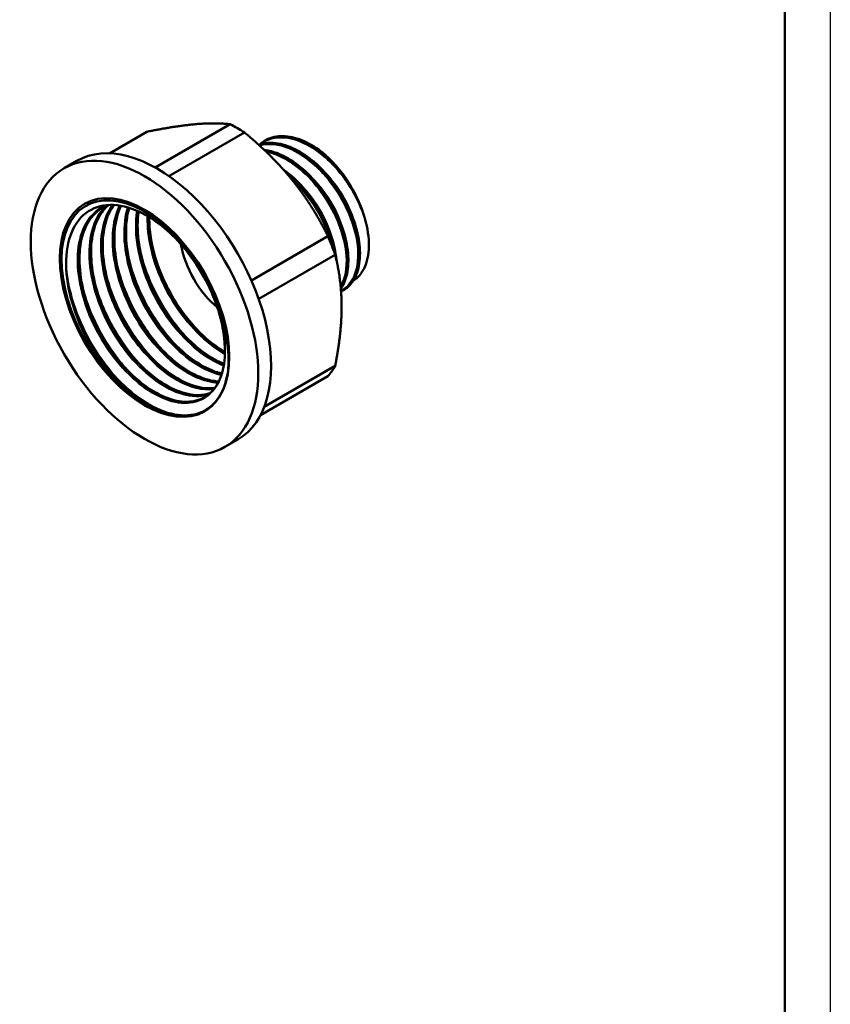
# Model space of a CAD drawing. Header units: millimetres. Extents: x -76 to 691, y -69 to 356.
# Tile 8 of 17: x 121 to 210, y 62 to 171. Entities that reach past the tile are written whole.
import ezdxf

# ---------------------------------------------------------------- set-up
doc = ezdxf.new("R2010")
doc.units = ezdxf.units.MM
for name, color, linetype, lineweight in [('Видимые тонкие (ГОСТ)', 7, 'Continuous', 35), ('Видимый контур (ГОСТ)', 7, 'Continuous', 50), ('Кромка (ГОСТ)', 7, 'Continuous', 50)]:
    doc.layers.add(name, color=color, linetype=linetype, lineweight=lineweight)

# ---------------------------------------------------------------- blocks, each defined once
blk = doc.blocks.new('Рамки ГОСТ_ граница 297x210')
at = {"layer": 'Кромка (ГОСТ)', "lineweight": 25}
blk.add_line((210, 297), (210, 0), dxfattribs=at)
at = {"layer": 'Кромка (ГОСТ)'}
blk.add_line((205, 5), (205, 292), dxfattribs=at)

msp = doc.modelspace()

# ---------------------------------------------------------------- linework, layer by layer
at = {"layer": 'Видимые тонкие (ГОСТ)'}
for points, knots in [([(158.8494, 148.2958), (158.3287, 150.3893), (157.1647, 152.626), (155.6595, 154.3901), (154.1548, 156.1536), (152.3256, 157.4246), (150.6542, 157.8497), (149.319, 158.1893), (148.0961, 157.9858), (147.1855, 157.2939)], [8.13789849, 8.13789849, 8.13789849, 8.13789849, 8.90697885, 8.90697885, 8.90697885, 9.67580222, 9.67580222, 9.67580222, 10.28999971, 10.28999971, 10.28999971, 10.28999971]), ([(156.014, 141.1374), (156.3032, 141.284), (156.5653, 141.4793), (156.794, 141.7224), (157.7123, 142.6987), (158.0804, 144.4338), (157.7845, 146.45), (157.4888, 148.4656), (156.5322, 150.7393), (155.1594, 152.6479), (153.787, 154.556), (152.0133, 156.0775), (150.3038, 156.7931), (149.1305, 157.2842), (147.9962, 157.3917), (147.0383, 157.1218)], [13.32518758, 13.32518758, 13.32518758, 13.32518758, 13.51626867, 13.51626867, 13.51626867, 14.28367252, 14.28367252, 14.28367252, 15.05086002, 15.05086002, 15.05086002, 15.81783691, 15.81783691, 15.81783691, 16.34419672, 16.34419672, 16.34419672, 16.34419672]), ([(155.9705, 141.6184), (156.4557, 142.4749), (156.6763, 143.6416), (156.5807, 144.977), (156.4405, 146.936), (155.6211, 149.2349), (154.3328, 151.2346), (153.0457, 153.2325), (151.3049, 154.9082), (149.573, 155.7942), (148.9632, 156.1062), (148.3568, 156.319), (147.7737, 156.4311)], [19.94517921, 19.94517921, 19.94517921, 19.94517921, 20.47241485, 20.47241485, 20.47241485, 21.24581324, 21.24581324, 21.24581324, 22.01853151, 22.01853151, 22.01853151, 22.29062778, 22.29062778, 22.29062778, 22.29062778]), ([(157.6453, 148.1687), (157.4302, 149.0461), (157.0929, 149.9544), (156.645, 150.8337), (155.9685, 152.1615), (155.0454, 153.4109), (154.0172, 154.4048)], [8.127877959, 8.127877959, 8.127877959, 8.127877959, 8.498263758, 8.498263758, 8.498263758, 9.057638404, 9.057638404, 9.057638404, 9.057638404]), ([(154.9708, 146.1539), (154.682, 147.2805), (154.2198, 148.4467), (153.6082, 149.5558), (152.7734, 151.0696), (151.6671, 152.4645), (150.4594, 153.5398)], [26.997401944, 26.997401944, 26.997401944, 26.997401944, 27.410565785, 27.410565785, 27.410565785, 27.974446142, 27.974446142, 27.974446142, 27.974446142]), ([(156.3618, 147.425), (156.1067, 148.4612), (155.681, 149.5407), (155.109, 150.5637), (154.4636, 151.7177), (153.6368, 152.7905), (152.7291, 153.6659)], [14.410793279, 14.410793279, 14.410793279, 14.410793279, 14.848110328, 14.848110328, 14.848110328, 15.341483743, 15.341483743, 15.341483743, 15.341483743]), ([(155.0793, 146.6827), (154.7497, 148.0117), (154.1362, 149.4128), (153.3084, 150.6729), (152.7625, 151.5041), (152.1265, 152.2688), (151.4451, 152.9233)], [20.693978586, 20.693978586, 20.693978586, 20.693978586, 21.254792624, 21.254792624, 21.254792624, 21.624669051, 21.624669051, 21.624669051, 21.624669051]), ([(130.0061, 150.5487), (129.9959, 150.5443), (129.9858, 150.5399), (129.9756, 150.5354), (128.4037, 149.8371), (127.3408, 148.193), (127.0307, 145.9912), (126.7213, 143.794), (127.1636, 141.0604), (128.2401, 138.4379), (129.3234, 135.7987), (131.0394, 133.295), (132.9606, 131.5262), (134.8719, 129.7665), (136.969, 128.7491), (138.7371, 128.7113), (140.5105, 128.6734), (141.9369, 129.6212), (142.6604, 131.3193), (143.1041, 132.3608), (143.2883, 133.6742), (143.1925, 135.1331)], [44.69986015, 44.69986015, 44.69986015, 44.69986015, 44.70449969, 44.70449969, 44.70449969, 45.42411252, 45.42411252, 45.42411252, 46.14222769, 46.14222769, 46.14222769, 46.86491326, 46.86491326, 46.86491326, 47.58391197, 47.58391197, 47.58391197, 48.30503224, 48.30503224, 48.30503224, 48.7473044, 48.7473044, 48.7473044, 48.7473044]), ([(130.0783, 150.4853), (129.5078, 149.9567), (129.0508, 149.2629), (128.7368, 148.4282), (128.0315, 146.5532), (128.0533, 143.9837), (128.785, 141.3335), (129.5157, 138.6868), (130.9475, 135.9828), (132.7235, 133.8663), (134.4973, 131.7524), (136.5984, 130.2428), (138.5098, 129.6936), (139.5228, 129.4025), (140.4778, 129.3825), (141.3118, 129.6177)], [38.62042703, 38.62042703, 38.62042703, 38.62042703, 38.941768, 38.941768, 38.941768, 39.66356636, 39.66356636, 39.66356636, 40.38439459, 40.38439459, 40.38439459, 41.10433047, 41.10433047, 41.10433047, 41.48590233, 41.48590233, 41.48590233, 41.48590233]), ([(130.7812, 150.587), (129.7373, 149.177), (129.3078, 147.0035), (129.584, 144.5488), (129.8688, 142.0171), (130.9013, 139.2081), (132.4219, 136.7894), (133.9416, 134.3719), (135.9352, 132.365), (137.9128, 131.2432), (139.3378, 130.4349), (140.7453, 130.0911), (141.9566, 130.2296)], [32.45461361, 32.45461361, 32.45461361, 32.45461361, 33.15202556, 33.15202556, 33.15202556, 33.87131474, 33.87131474, 33.87131474, 34.59021661, 34.59021661, 34.59021661, 35.10822675, 35.10822675, 35.10822675, 35.10822675]), ([(131.5745, 150.5109), (131.1418, 149.646), (130.8764, 148.6009), (130.8048, 147.4309), (130.6622, 145.102), (131.2883, 142.2992), (132.5191, 139.696), (133.749, 137.0948), (135.5711, 134.7159), (137.532, 133.129), (139.1862, 131.7903), (140.9264, 131.025), (142.4424, 130.9429)], [26.2942932, 26.2942932, 26.2942932, 26.2942932, 26.65781954, 26.65781954, 26.65781954, 27.38146412, 27.38146412, 27.38146412, 28.10454588, 28.10454588, 28.10454588, 28.71454627, 28.71454627, 28.71454627, 28.71454627]), ([(132.4728, 150.3161), (132.4411, 150.2172), (132.4113, 150.1167), (132.3833, 150.0144), (131.8343, 148.0069), (132.022, 145.3679), (132.8897, 142.723), (133.7572, 140.0789), (135.2964, 137.4516), (137.1269, 135.4637), (138.9216, 133.5147), (140.9807, 132.1966), (142.8178, 131.8038)], [20.13446809, 20.13446809, 20.13446809, 20.13446809, 20.1710631, 20.1710631, 20.1710631, 20.88966232, 20.88966232, 20.88966232, 21.6080827, 21.6080827, 21.6080827, 22.31245897, 22.31245897, 22.31245897, 22.31245897]), ([(133.4961, 149.9469), (133.2769, 148.6404), (133.3162, 147.1374), (133.6232, 145.5642), (134.1318, 142.9584), (135.3702, 140.1826), (137.0286, 137.8978), (138.6864, 135.6137), (140.7491, 133.8401), (142.7087, 132.9966), (142.8331, 132.9431), (142.9569, 132.8933), (143.0802, 132.8474)], [13.98043826, 13.98043826, 13.98043826, 13.98043826, 14.41526421, 14.41526421, 14.41526421, 15.13546449, 15.13546449, 15.13546449, 15.85544796, 15.85544796, 15.85544796, 15.90114044, 15.90114044, 15.90114044, 15.90114044]), ([(134.6446, 149.3672), (134.6343, 149.0894), (134.6344, 148.8053), (134.6452, 148.5157), (134.7363, 146.0593), (135.5912, 143.2331), (136.9911, 140.7143), (138.3906, 138.1964), (140.3218, 136.0076), (142.306, 134.6703), (142.6054, 134.4685), (142.9057, 134.2864), (143.205, 134.1242)], [7.83776331, 7.83776331, 7.83776331, 7.83776331, 7.92290582, 7.92290582, 7.92290582, 8.64527586, 8.64527586, 8.64527586, 9.36738521, 9.36738521, 9.36738521, 9.47637048, 9.47637048, 9.47637048, 9.47637048]), ([(125.6904, 144.5186), (125.7103, 143.3295), (125.8881, 142.057), (126.2229, 140.761), (126.9562, 137.9232), (128.4367, 134.9951), (130.3094, 132.6505), (132.1721, 130.3183), (134.4074, 128.5818), (136.4898, 127.8343), (138.5815, 127.0834), (140.5016, 127.3365), (141.7935, 128.5282), (142.8977, 129.5468), (143.5411, 131.2386), (143.6055, 133.3071)], [45.59560351, 45.59560351, 45.59560351, 45.59560351, 45.91842222, 45.91842222, 45.91842222, 46.62524273, 46.62524273, 46.62524273, 47.3283403, 47.3283403, 47.3283403, 48.03456313, 48.03456313, 48.03456313, 48.63815939, 48.63815939, 48.63815939, 48.63815939]), ([(134.0662, 144.7216), (134.4677, 143.3193), (135.0379, 141.9032), (135.7518, 140.5566), (136.7106, 138.7482), (137.9231, 137.0746), (139.2495, 135.6972)], [8.259713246, 8.259713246, 8.259713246, 8.259713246, 8.60794942, 8.60794942, 8.60794942, 9.075613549, 9.075613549, 9.075613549, 9.075613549]), ([(132.7816, 143.9805), (133.2517, 142.3431), (133.9524, 140.6868), (134.838, 139.1443), (135.7294, 137.5916), (136.804, 136.1612), (137.9655, 134.9567)], [14.542898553, 14.542898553, 14.542898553, 14.542898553, 14.94950573, 14.94950573, 14.94950573, 15.358798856, 15.358798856, 15.358798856, 15.358798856]), ([(130.2115, 142.4981), (130.8049, 140.4387), (131.767, 138.3494), (132.9886, 136.4926), (133.7157, 135.3875), (134.5321, 134.3686), (135.3967, 133.4744)], [27.109269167, 27.109269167, 27.109269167, 27.109269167, 27.620742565, 27.620742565, 27.620742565, 27.925169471, 27.925169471, 27.925169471, 27.925169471]), ([(131.4968, 143.2393), (132.0158, 141.4346), (132.8159, 139.6069), (133.8308, 137.9335), (134.6635, 136.5605), (135.6373, 135.2971), (136.6812, 134.2156)], [20.82608386, 20.82608386, 20.82608386, 20.82608386, 21.274252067, 21.274252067, 21.274252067, 21.641984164, 21.641984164, 21.641984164, 21.641984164]), ([(128.9259, 141.7567), (129.5848, 139.4704), (130.703, 137.1477), (132.1175, 135.1454), (132.7352, 134.271), (133.4076, 133.4601), (134.1121, 132.7324)], [33.392454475, 33.392454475, 33.392454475, 33.392454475, 33.960351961, 33.960351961, 33.960351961, 34.208354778, 34.208354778, 34.208354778, 34.208354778]), ([(127.6408, 141.0152), (128.3549, 138.535), (129.6149, 136.0132), (131.1991, 133.9014), (131.713, 133.2165), (132.2598, 132.5761), (132.8275, 131.9901)], [39.675639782, 39.675639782, 39.675639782, 39.675639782, 40.291707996, 40.291707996, 40.291707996, 40.491540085, 40.491540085, 40.491540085, 40.491540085]), ([(127.4953, 136.8155), (128.4383, 134.8637), (129.6713, 133.0189), (131.0581, 131.5034), (131.3506, 131.1838), (131.6497, 130.8792), (131.9534, 130.5907)], [46.239929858, 46.239929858, 46.239929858, 46.239929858, 46.732982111, 46.732982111, 46.732982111, 46.836981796, 46.836981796, 46.836981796, 46.836981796])]:
    msp.add_open_spline(points, degree=3, knots=knots, dxfattribs=at)
at = {"layer": 'Видимый контур (ГОСТ)'}
for p, q in [((134.591, 158.6644), (130.4563, 156.2772)), ((143.7919, 159.4862), (135.5145, 154.7073)), ((145.3744, 158.5725), (137.0336, 153.757)), ((147.6091, 157.6821), (147.6211, 157.689)), ((125.4624, 154.6356), (126.8766, 155.4521)), ((154.5753, 147.1265), (146.1258, 142.2482)), ((155.3665, 145.0872), (146.9301, 140.2164)), ((156.282, 141.1773), (156.294, 141.1842)), ((155.3665, 132.8193), (147.5409, 128.3012)), ((154.5753, 131.6936), (147.131, 127.3957)), ((143.2124, 123.8917), (144.6266, 124.7082))]:
    msp.add_line(p, q, dxfattribs=at)
for centre, major_axis, start_param, end_param in [((144.5831, 145.179), (-8.5, 14.7224), 5.43191639, 5.5636579), ((135.7516, 140.0802), (-8.875, 15.372), 3.14159265, 6.28318531), ((152.5512, 149.7794), (-4.6575, 8.067), 4.89067313, 4.94942029), ((134.3374, 139.2637), (-6.4796, 11.223), 4.17465472, 8.8032998), ((144.5831, 145.179), (-8.5, 14.7224), 4.38471884, 4.51646034), ((143.5298, 144.5709), (-3.75, 6.4952), 1.00033394, 2.13743332), ((134.7801, 139.5193), (-5.9374, 10.2839), 4.29353241, 4.35227963), ((144.5831, 145.179), (8.5, -14.7224), 0.19592864, 0.32767014)]:
    msp.add_ellipse(centre, major_axis=major_axis, ratio=0.57735027, start_param=start_param, end_param=end_param, dxfattribs=at)
for major_axis in [(-8.875, 15.372), (-6.61, 11.4489), (-6.61, 11.4489)]:
    msp.add_ellipse((134.3374, 139.2637), major_axis=major_axis, ratio=0.57735027, dxfattribs=at)
for points, weights in [([(139.9059, 159.4878), (137.7305, 159.2935), (134.591, 158.6644)], [1, 1.04844020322, 1.03957889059]), ([(143.7919, 159.4862), (142.0813, 159.6821), (139.9059, 159.4878)], [1.03957889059, 1.04844020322, 1]), ([(150.6893, 153.262), (148.5139, 155.9682), (145.3744, 158.5725)], [1, 1.04844020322, 1.03957889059]), ([(154.5753, 147.1265), (152.8647, 150.5558), (150.6893, 153.262)], [1.03957889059, 1.04844020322, 1]), ([(156.0809, 139.3657), (156.0809, 142.2663), (155.3665, 145.0872)], [1, 1.04844020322, 1.03957889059]), ([(155.3665, 132.8193), (156.0809, 136.4652), (156.0809, 139.3657)], [1.03957889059, 1.04844020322, 1])]:
    msp.add_rational_spline(points, weights, degree=2, dxfattribs=at)
for points, knots in [([(156.293, 141.1864), (156.4771, 141.2912), (156.6492, 141.4168), (156.8077, 141.563), (157.7885, 142.4679), (158.2325, 144.152), (158.0059, 146.1533), (157.7793, 148.154), (156.8845, 150.4491), (155.5485, 152.4125), (154.2128, 154.3754), (152.4503, 155.9845), (150.7214, 156.7986), (149.3551, 157.442), (148.0213, 157.583), (146.9361, 157.2164)], [7.06858347, 7.06858347, 7.06858347, 7.06858347, 7.19225642, 7.19225642, 7.19225642, 7.95793882, 7.95793882, 7.95793882, 8.72340149, 8.72340149, 8.72340149, 9.48865012, 9.48865012, 9.48865012, 10.09344625, 10.09344625, 10.09344625, 10.09344625]), ([(146.9398, 157.2114), (147.8366, 157.5117), (148.8995, 157.4724), (150.0138, 157.0786), (151.7221, 156.4749), (153.5328, 155.0452), (154.973, 153.1822), (156.4539, 151.2665), (157.5251, 148.9148), (157.8986, 146.8015), (158.2644, 144.7317), (157.9584, 142.9149), (157.0782, 141.8544), (156.8138, 141.5357), (156.4985, 141.2864), (156.1433, 141.1089)], [-16.37397833, -16.37397833, -16.37397833, -16.37397833, -15.87497117, -15.87497117, -15.87497117, -15.11002842, -15.11002842, -15.11002842, -14.32348286, -14.32348286, -14.32348286, -13.55313185, -13.55313185, -13.55313185, -13.32165644, -13.32165644, -13.32165644, -13.32165644]), ([(147.454, 157.5809), (148.3299, 158.1456), (149.4519, 158.3021), (150.6706, 158.0071), (152.3449, 157.602), (154.1838, 156.3498), (155.7069, 154.5954), (155.9136, 154.3573), (156.1146, 154.1105), (156.3089, 153.8564)], [-10.2430521, -10.2430521, -10.2430521, -10.2430521, -9.68629851, -9.68629851, -9.68629851, -8.92146961, -8.92146961, -8.92146961, -8.81766394, -8.81766394, -8.81766394, -8.81766394]), ([(155.9848, 154.2875), (154.4952, 156.101), (152.6614, 157.4415), (150.965, 157.9385), (149.7119, 158.3057), (148.5439, 158.2093), (147.6232, 157.6846)], [2.5932258, 2.5932258, 2.5932258, 2.5932258, 3.36034743, 3.36034743, 3.36034743, 3.92699082, 3.92699082, 3.92699082, 3.92699082]), ([(147.7834, 157.7769), (148.3261, 158.052), (148.9532, 158.1873), (150.2703, 158.1635), (150.976, 158.0074), (152.4066, 157.4293), (153.1496, 156.994), (153.9601, 156.3719), (154.0602, 156.2925), (154.1597, 156.2109)], [0, 0, 0, 0, 0.29322608, 0.29322608, 0.583853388, 0.583853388, 0.880910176, 0.880910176, 0.92296724, 0.92296724, 0.92296724, 0.92296724]), ([(146.9344, 157.2201), (147.3672, 157.3705), (147.8393, 157.4428), (148.9861, 157.422), (149.6919, 157.266), (151.1224, 156.6879), (151.8654, 156.2526), (152.6333, 155.6632), (152.6911, 155.618), (152.9216, 155.4341), (153.0931, 155.2893), (153.7733, 154.683), (154.2686, 154.1671), (155.3558, 152.8547), (155.9303, 152.0069), (156.8835, 150.2696), (157.2761, 149.359), (157.8411, 147.5818), (158.0204, 146.6931), (158.1473, 145.0464), (158.0959, 144.2682), (157.7684, 142.9179), (157.4872, 142.3286), (156.9074, 141.6349), (156.6783, 141.43), (156.4259, 141.2653)], [0.07551074, 0.07551074, 0.07551074, 0.07551074, 0.29322608, 0.29322608, 0.58385339, 0.58385339, 0.88091018, 0.88091018, 0.90514917, 0.90514917, 0.97791522, 0.97791522, 1.19757354, 1.19757354, 1.49733185, 1.49733185, 1.79419426, 1.79419426, 2.09128888, 2.09128888, 2.38915337, 2.38915337, 2.68760199, 2.68760199, 2.84491761, 2.84491761, 2.84491761, 2.84491761]), ([(147.5414, 156.6574), (148.0512, 156.5955), (148.5827, 156.4539), (149.8382, 155.9465), (150.5812, 155.5111), (152.0041, 154.4192), (152.7015, 153.7479), (153.9622, 152.2614), (154.5415, 151.4279), (155.5141, 149.7067), (155.9198, 148.7977), (156.5126, 147.0177), (156.707, 146.1247), (156.864, 144.464), (156.8281, 143.6759), (156.5445, 142.365), (156.3129, 141.8099), (155.9977, 141.3605)], [0.36512755, 0.36512755, 0.36512755, 0.36512755, 0.58385339, 0.58385339, 0.88091018, 0.88091018, 1.17916059, 1.17916059, 1.47664132, 1.47664132, 1.77359947, 1.77359947, 2.07066063, 2.07066063, 2.36845997, 2.36845997, 2.63917906, 2.63917906, 2.63917906, 2.63917906]), ([(155.9921, 141.3783), (156.5136, 142.1508), (156.7951, 143.2228), (156.7811, 144.4765), (156.7599, 146.385), (156.0536, 148.6924), (154.8412, 150.7591), (153.6298, 152.8239), (151.9265, 154.6244), (150.1822, 155.6605), (149.2952, 156.1873), (148.4027, 156.5134), (147.5661, 156.6282)], [13.61149344, 13.61149344, 13.61149344, 13.61149344, 14.11866911, 14.11866911, 14.11866911, 14.89072663, 14.89072663, 14.89072663, 15.6620873, 15.6620873, 15.6620873, 16.05429474, 16.05429474, 16.05429474, 16.05429474]), ([(147.5768, 156.6189), (148.2292, 156.528), (148.9153, 156.3085), (149.6069, 155.962), (151.3363, 155.0955), (153.0812, 153.4454), (154.387, 151.463), (155.7157, 149.4458), (156.5741, 147.1077), (156.7389, 145.1059), (156.8635, 143.5938), (156.5917, 142.2869), (155.9928, 141.3859)], [-22.33394397, -22.33394397, -22.33394397, -22.33394397, -22.02824547, -22.02824547, -22.02824547, -21.26376634, -21.26376634, -21.26376634, -20.48588494, -20.48588494, -20.48588494, -19.89829792, -19.89829792, -19.89829792, -19.89829792]), ([(155.9848, 154.2875), (155.5063, 154.901), (155.0696, 155.3631), (154.4678, 155.9501), (154.2563, 156.1316), (154.1597, 156.2109)], [-0.0841896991, -0.0841896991, -0.0841896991, -0.0841896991, -0.0431420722, -0.0431420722, -0.0090479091, -0.0090479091, -0.0090479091, -0.0090479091]), ([(149.6546, 154.4844), (149.7728, 154.4009), (149.8904, 154.3144), (150.7199, 153.6777), (151.4174, 153.0065), (152.678, 151.5199), (153.2573, 150.6865), (154.2299, 148.9653), (154.6357, 148.0562), (155.2284, 146.2763), (155.4228, 145.3833), (155.5026, 144.5395), (155.5039, 144.5251), (155.5052, 144.5107)], [0.83209755, 0.83209755, 0.83209755, 0.83209755, 0.88091018, 0.88091018, 1.17916059, 1.17916059, 1.47664132, 1.47664132, 1.77359947, 1.77359947, 2.07066063, 2.07066063, 2.0758323, 2.0758323, 2.0758323, 2.0758323]), ([(155.3984, 144.9412), (155.2162, 146.2271), (154.7823, 147.6181), (154.1263, 148.9581), (153.0922, 151.0706), (151.517, 153.0324), (149.8113, 154.3071)], [20.55842907, 20.55842907, 20.55842907, 20.55842907, 21.04414889, 21.04414889, 21.04414889, 21.80984467, 21.80984467, 21.80984467, 21.80984467]), ([(149.8518, 154.2598), (151.3924, 153.0901), (152.828, 151.3701), (153.8422, 149.4816), (154.6225, 148.0285), (155.1474, 146.4871), (155.3678, 145.0669)], [-28.08511097, -28.08511097, -28.08511097, -28.08511097, -27.39180319, -27.39180319, -27.39180319, -26.85833866, -26.85833866, -26.85833866, -26.85833866]), ([(158.8494, 148.2958), (158.6519, 149.2158), (158.3325, 150.1688), (157.4715, 152.0674), (156.929, 153.0006), (156.3089, 153.8564)], [-0.632045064, -0.632045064, -0.632045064, -0.632045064, -0.320361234, -0.320361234, 0, 0, 0, 0]), ([(138.5427, 146.0336), (137.8162, 146.8798), (137.039, 147.6343), (135.4249, 148.9186), (134.5961, 149.4403), (132.6428, 150.3514), (131.5421, 150.61), (129.5122, 150.564), (128.6041, 150.2552), (127.1017, 149.0991), (126.5246, 148.2588), (125.7814, 146.1464), (125.6259, 144.8914), (125.7626, 142.1236), (126.0571, 140.6356), (127.0635, 137.6173), (127.7688, 136.1161), (129.5026, 133.2969), (130.5168, 132.0079), (132.7237, 129.8147), (133.8964, 128.9348), (135.3236, 128.1888), (135.5791, 128.0681), (135.8328, 127.961)], [-5.11663775, -5.11663775, -5.11663775, -5.11663775, -4.77207912, -4.77207912, -4.42538611, -4.42538611, -3.94936492, -3.94936492, -3.46942008, -3.46942008, -2.98555225, -2.98555225, -2.49776211, -2.49776211, -2.00605033, -2.00605033, -1.51041758, -1.51041758, -1.0108645, -1.0108645, -0.50739176, -0.50739176, -0.39696508, -0.39696508, -0.39696508, -0.39696508]), ([(129.9257, 150.4166), (128.7394, 149.808), (127.8572, 148.6498), (127.422, 147.0929), (126.866, 145.1038), (127.044, 142.4814), (127.9013, 139.8501), (128.757, 137.2238), (130.2814, 134.6114), (132.097, 132.6326), (133.9215, 130.6443), (136.0238, 129.3133), (137.883, 128.9549), (139.1154, 128.7174), (140.2337, 128.9083), (141.1215, 129.4825)], [44.73511717, 44.73511717, 44.73511717, 44.73511717, 45.29896009, 45.29896009, 45.29896009, 46.01933565, 46.01933565, 46.01933565, 46.738326, 46.738326, 46.738326, 47.46081198, 47.46081198, 47.46081198, 47.93969822, 47.93969822, 47.93969822, 47.93969822]), ([(140.9554, 129.3802), (140.5033, 129.1178), (139.9964, 128.9503), (139.4461, 128.888), (137.7652, 128.6978), (135.6945, 129.4912), (133.749, 131.0824), (131.8043, 132.673), (130.0025, 135.0469), (128.7932, 137.6346), (127.5843, 140.2214), (126.9786, 142.999), (127.135, 145.3004), (127.2913, 147.6009), (128.2083, 149.4055), (129.6754, 150.2833), (129.6923, 150.2934), (129.7092, 150.3033), (129.7263, 150.3132)], [-41.62505548, -41.62505548, -41.62505548, -41.62505548, -41.38806124, -41.38806124, -41.38806124, -40.66410515, -40.66410515, -40.66410515, -39.94041445, -39.94041445, -39.94041445, -39.21698416, -39.21698416, -39.21698416, -38.49380931, -38.49380931, -38.49380931, -38.48548749, -38.48548749, -38.48548749, -38.48548749]), ([(129.5354, 150.1957), (128.8927, 149.7764), (128.3532, 149.1629), (127.5747, 147.6537), (127.3189, 146.7471), (127.1086, 144.7654), (127.1462, 143.6692), (127.4992, 141.4156), (127.8183, 140.2304), (128.6938, 137.9145), (129.2616, 136.7549), (130.5704, 134.6057), (131.328, 133.5895), (132.9324, 131.8261), (133.7993, 131.057), (135.5271, 129.8584), (136.4095, 129.4135), (138.0732, 128.8949), (138.8745, 128.814), (140.017, 128.9716), (140.4208, 129.0963), (140.7879, 129.2824)], [0, 0, 0, 0, 0.3956525, 0.3956525, 0.78053449, 0.78053449, 1.15875988, 1.15875988, 1.53622343, 1.53622343, 1.91451012, 1.91451012, 2.29327516, 2.29327516, 2.67190592, 2.67190592, 3.04979287, 3.04979287, 3.42698659, 3.42698659, 3.65549367, 3.65549367, 3.65549367, 3.65549367]), ([(130.3448, 150.5753), (130.0173, 150.2946), (129.7253, 149.9607), (129.475, 149.5764), (128.4712, 148.0353), (128.1453, 145.6967), (128.5644, 143.1217), (128.983, 140.5503), (130.1403, 137.7659), (131.7439, 135.436), (133.3455, 133.1091), (135.3777, 131.256), (137.3374, 130.3176), (138.8718, 129.5828), (140.3509, 129.4137), (141.5521, 129.8088)], [38.59883657, 38.59883657, 38.59883657, 38.59883657, 38.77937247, 38.77937247, 38.77937247, 39.50324222, 39.50324222, 39.50324222, 40.22608613, 40.22608613, 40.22608613, 40.94798312, 40.94798312, 40.94798312, 41.51318666, 41.51318666, 41.51318666, 41.51318666]), ([(141.5549, 129.8174), (140.8177, 129.5718), (139.9777, 129.535), (139.0798, 129.7232), (137.214, 130.1145), (135.115, 131.4744), (133.3017, 133.4815), (131.489, 135.4879), (129.9782, 138.1235), (129.1461, 140.7589), (128.3141, 143.3934), (128.1682, 146.0047), (128.7552, 147.9694), (129.0808, 149.0588), (129.6302, 149.9442), (130.3514, 150.5732)], [-35.22893809, -35.22893809, -35.22893809, -35.22893809, -34.88159408, -34.88159408, -34.88159408, -34.15984856, -34.15984856, -34.15984856, -33.43832418, -33.43832418, -33.43832418, -32.71701613, -32.71701613, -32.71701613, -32.31707209, -32.31707209, -32.31707209, -32.31707209]), ([(130.3495, 150.5799), (129.9116, 150.1957), (129.537, 149.7096), (128.8589, 148.3951), (128.603, 147.4886), (128.3927, 145.5069), (128.4304, 144.4106), (128.7834, 142.157), (129.1025, 140.9718), (129.978, 138.6559), (130.5458, 137.4964), (131.8546, 135.3472), (132.6122, 134.3309), (134.2166, 132.5676), (135.0834, 131.7984), (136.8112, 130.5998), (137.6937, 130.1549), (139.3574, 129.6363), (140.1587, 129.5554), (141.1094, 129.6866), (141.3403, 129.7397), (141.5612, 129.8123)], [0.10071354, 0.10071354, 0.10071354, 0.10071354, 0.3956525, 0.3956525, 0.78053449, 0.78053449, 1.15875988, 1.15875988, 1.53622343, 1.53622343, 1.91451012, 1.91451012, 2.29327516, 2.29327516, 2.67190592, 2.67190592, 3.04979287, 3.04979287, 3.42698659, 3.42698659, 3.55383527, 3.55383527, 3.55383527, 3.55383527]), ([(142.078, 130.3857), (141.0669, 130.2582), (139.9166, 130.469), (138.7299, 131.0205), (136.7782, 131.9275), (134.7455, 133.7481), (133.1324, 136.0514), (131.5197, 138.3541), (130.3409, 141.1194), (129.8911, 143.6895), (129.4414, 146.2589), (129.7247, 148.611), (130.6847, 150.1874), (130.768, 150.3243), (130.8564, 150.4553), (130.9496, 150.5801)], [-28.83119366, -28.83119366, -28.83119366, -28.83119366, -28.39344162, -28.39344162, -28.39344162, -27.67351365, -27.67351365, -27.67351365, -26.95376382, -26.95376382, -26.95376382, -26.23418744, -26.23418744, -26.23418744, -26.17170429, -26.17170429, -26.17170429, -26.17170429]), ([(130.9455, 150.5781), (130.1345, 149.479), (129.6827, 147.9282), (129.6667, 146.1268), (129.6457, 143.7525), (130.3817, 140.9634), (131.6855, 138.4253), (132.9886, 135.8886), (134.8469, 133.6244), (136.8011, 132.1713), (138.6274, 130.8134), (140.522, 130.1746), (142.0759, 130.3733)], [32.45368001, 32.45368001, 32.45368001, 32.45368001, 33.00064668, 33.00064668, 33.00064668, 33.72157967, 33.72157967, 33.72157967, 34.44211155, 34.44211155, 34.44211155, 35.11546083, 35.11546083, 35.11546083, 35.11546083]), ([(130.9585, 150.5804), (130.8002, 150.3643), (130.6558, 150.1306), (130.143, 149.1365), (129.8872, 148.23), (129.6769, 146.2483), (129.7146, 145.152), (130.0676, 142.8984), (130.3867, 141.7133), (131.2622, 139.3973), (131.83, 138.2378), (133.1388, 136.0886), (133.8963, 135.0723), (135.5008, 133.309), (136.3676, 132.5398), (138.0954, 131.3412), (138.9778, 130.8963), (140.6151, 130.386), (141.3918, 130.3022), (142.086, 130.3862)], [0.26642763, 0.26642763, 0.26642763, 0.26642763, 0.3956525, 0.3956525, 0.78053449, 0.78053449, 1.15875988, 1.15875988, 1.53622343, 1.53622343, 1.91451012, 1.91451012, 2.29327516, 2.29327516, 2.67190592, 2.67190592, 3.04979287, 3.04979287, 3.41495869, 3.41495869, 3.41495869, 3.41495869]), ([(131.7234, 150.4878), (131.4942, 150.0301), (131.313, 149.5208), (131.1853, 148.9666), (130.7076, 146.8936), (130.9816, 144.2101), (131.9285, 141.5635), (132.8746, 138.919), (134.4835, 136.335), (136.3514, 134.4336), (138.2178, 132.5337), (140.3257, 131.3321), (142.1504, 131.1142), (142.2741, 131.0995), (142.3965, 131.0892), (142.5173, 131.0834)], [26.29704868, 26.29704868, 26.29704868, 26.29704868, 26.49099415, 26.49099415, 26.49099415, 27.21641542, 27.21641542, 27.21641542, 27.94125827, 27.94125827, 27.94125827, 28.66554298, 28.66554298, 28.66554298, 28.71465906, 28.71465906, 28.71465906, 28.71465906]), ([(142.5205, 131.0941), (141.1414, 131.1715), (139.5772, 131.8115), (138.062, 132.946), (136.0971, 134.4173), (134.2328, 136.7073), (132.935, 139.2651), (131.6382, 141.8211), (130.9191, 144.6219), (130.9646, 146.9934), (130.9901, 148.3268), (131.2574, 149.518), (131.7335, 150.4849)], [-22.43035164, -22.43035164, -22.43035164, -22.43035164, -21.8714004, -21.8714004, -21.8714004, -21.14655755, -21.14655755, -21.14655755, -20.42227284, -20.42227284, -20.42227284, -20.01503489, -20.01503489, -20.01503489, -20.01503489]), ([(131.744, 150.4876), (131.3973, 149.7697), (131.1651, 148.9119), (130.9611, 146.9897), (130.9987, 145.8934), (131.3517, 143.6398), (131.6708, 142.4547), (132.5463, 140.1387), (133.1141, 138.9792), (134.423, 136.83), (135.1805, 135.8138), (136.7849, 134.0504), (137.6518, 133.2812), (139.3796, 132.0826), (140.262, 131.6377), (141.5874, 131.2246), (142.0696, 131.1336), (142.5289, 131.1055)], [0.41855651, 0.41855651, 0.41855651, 0.41855651, 0.78053449, 0.78053449, 1.15875988, 1.15875988, 1.53622343, 1.53622343, 1.91451012, 1.91451012, 2.29327516, 2.29327516, 2.67190592, 2.67190592, 3.04979287, 3.04979287, 3.27341555, 3.27341555, 3.27341555, 3.27341555]), ([(142.8687, 131.9619), (141.1637, 132.3421), (139.2702, 133.511), (137.5808, 135.2503), (135.7298, 137.156), (134.1406, 139.7301), (133.2077, 142.3594), (132.2754, 144.9872), (132.0072, 147.6475), (132.4797, 149.707), (132.5238, 149.8996), (132.5745, 150.0867), (132.6313, 150.2682)], [-16.02385462, -16.02385462, -16.02385462, -16.02385462, -15.36623616, -15.36623616, -15.36623616, -14.64570427, -14.64570427, -14.64570427, -13.92555441, -13.92555441, -13.92555441, -13.85820771, -13.85820771, -13.85820771, -13.85820771]), ([(132.6246, 150.2696), (132.1625, 148.7711), (132.1124, 146.8982), (132.4944, 144.9098), (132.9906, 142.3268), (134.2113, 139.5711), (135.8512, 137.2987), (137.4908, 135.0269), (139.5345, 133.2576), (141.4794, 132.4094), (141.9501, 132.2041), (142.4139, 132.0532), (142.8646, 131.9563)], [20.14019332, 20.14019332, 20.14019332, 20.14019332, 20.6943742, 20.6943742, 20.6943742, 21.41430218, 21.41430218, 21.41430218, 22.134052, 22.134052, 22.134052, 22.30822654, 22.30822654, 22.30822654, 22.30822654]), ([(132.6552, 150.2613), (132.5107, 149.7808), (132.4076, 149.261), (132.2453, 147.7311), (132.2829, 146.6348), (132.6359, 144.3813), (132.955, 143.1961), (133.8305, 140.8801), (134.3983, 139.7206), (135.7071, 137.5714), (136.4647, 136.5552), (138.0691, 134.7918), (138.936, 134.0226), (140.6638, 132.824), (141.5462, 132.3791), (142.5459, 132.0675), (142.7119, 132.0226), (142.8761, 131.9849)], [0.5696241, 0.5696241, 0.5696241, 0.5696241, 0.78053449, 0.78053449, 1.15875988, 1.15875988, 1.53622343, 1.53622343, 1.91451012, 1.91451012, 2.29327516, 2.29327516, 2.67190592, 2.67190592, 3.04979287, 3.04979287, 3.12564445, 3.12564445, 3.12564445, 3.12564445]), ([(143.1087, 133.0209), (143.0434, 133.046), (142.978, 133.0722), (142.9124, 133.0995), (140.9642, 133.9094), (138.9038, 135.6538), (137.2422, 137.9169), (135.5827, 140.1771), (134.3361, 142.935), (133.8156, 145.5307), (133.5036, 147.0866), (133.4542, 148.5761), (133.659, 149.8753)], [-9.6089141, -9.6089141, -9.6089141, -9.6089141, -9.5845736, -9.5845736, -9.5845736, -8.8617297, -8.8617297, -8.8617297, -8.1398327, -8.1398327, -8.1398327, -7.70713141, -7.70713141, -7.70713141, -7.70713141]), ([(133.6475, 149.88), (133.5415, 149.2304), (133.5, 148.5325), (133.5272, 147.7995), (133.6174, 145.3635), (134.4642, 142.5615), (135.8512, 140.0635), (137.2377, 137.5663), (139.1513, 135.3946), (141.1182, 134.066), (141.7831, 133.6169), (142.452, 133.2654), (143.1058, 133.0158)], [13.98903771, 13.98903771, 13.98903771, 13.98903771, 14.20622174, 14.20622174, 14.20622174, 14.92796727, 14.92796727, 14.92796727, 15.64949164, 15.64949164, 15.64949164, 15.89338364, 15.89338364, 15.89338364, 15.89338364]), ([(133.6863, 149.8642), (133.6659, 149.7296), (133.6483, 149.5931), (133.5294, 148.4725), (133.5671, 147.3763), (133.9201, 145.1227), (134.2392, 143.9375), (135.1147, 141.6216), (135.6825, 140.462), (136.9913, 138.3128), (137.7489, 137.2966), (139.3533, 135.5332), (140.2202, 134.7641), (141.7605, 133.6955), (142.4479, 133.3211), (143.1141, 133.0561)], [0.72726757, 0.72726757, 0.72726757, 0.72726757, 0.78053449, 0.78053449, 1.15875988, 1.15875988, 1.53622343, 1.53622343, 1.91451012, 1.91451012, 2.29327516, 2.29327516, 2.67190592, 2.67190592, 2.9677072, 2.9677072, 2.9677072, 2.9677072]), ([(134.8089, 149.2707), (134.7677, 147.3952), (135.1878, 145.2518), (136.0153, 143.1667), (137.0586, 140.538), (138.7397, 138.0252), (140.6385, 136.2315), (141.4713, 135.4448), (142.3427, 134.7995), (143.2086, 134.3166)], [7.84969004, 7.84969004, 7.84969004, 7.84969004, 8.42371068, 8.42371068, 8.42371068, 9.14740137, 9.14740137, 9.14740137, 9.46480771, 9.46480771, 9.46480771, 9.46480771]), ([(143.2087, 134.3253), (142.9042, 134.495), (142.5989, 134.6855), (142.2947, 134.8962), (140.3367, 136.253), (138.4424, 138.4395), (137.078, 140.9379), (135.7069, 143.4484), (134.8836, 146.2522), (134.8192, 148.6775), (134.814, 148.8758), (134.8138, 149.0715), (134.8186, 149.2642)], [-3.18017124, -3.18017124, -3.18017124, -3.18017124, -3.06848017, -3.06848017, -3.06848017, -2.34948982, -2.34948982, -2.34948982, -1.62700384, -1.62700384, -1.62700384, -1.56793158, -1.56793158, -1.56793158, -1.56793158]), ([(134.8615, 149.2382), (134.851, 148.5213), (134.9068, 147.763), (135.2043, 145.8641), (135.5234, 144.6789), (136.3989, 142.363), (136.9667, 141.2035), (138.2755, 139.0543), (139.0331, 138.038), (140.6375, 136.2747), (141.5043, 135.5055), (142.648, 134.7121), (142.9289, 134.5347), (143.2094, 134.3744)], [0.89947824, 0.89947824, 0.89947824, 0.89947824, 1.15875988, 1.15875988, 1.53622343, 1.53622343, 1.91451012, 1.91451012, 2.29327516, 2.29327516, 2.67190592, 2.67190592, 2.79401276, 2.79401276, 2.79401276, 2.79401276]), ([(157.3689, 142.2323), (157.724, 142.4499), (158.0321, 142.7461), (158.689, 143.7001), (158.9465, 144.4568), (159.143, 146.2326), (159.0766, 147.2372), (158.8494, 148.2958)], [-0.935526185, -0.935526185, -0.935526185, -0.935526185, -0.712711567, -0.712711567, -0.358314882, -0.358314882, 0, 0, 0, 0]), ([(142.4289, 139.1035), (142.0302, 140.3507), (141.4858, 141.5916), (140.1581, 143.9482), (139.3924, 145.0438), (138.5427, 146.0336)], [-0.812885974, -0.812885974, -0.812885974, -0.812885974, -0.402346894, -0.402346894, 0, 0, 0, 0]), ([(143.1925, 135.1331), (143.1924, 135.1323), (143.1922, 135.1315), (143.1919, 135.1304), (143.1918, 135.1301), (143.1914, 135.1299), (143.1913, 135.1299), (143.1911, 135.1301), (143.191, 135.1303), (143.1907, 135.1308), (143.1906, 135.1312), (143.1902, 135.1323), (143.19, 135.133), (143.1896, 135.1353), (143.1892, 135.1372), (143.188, 135.1451), (143.187, 135.1538), (143.1827, 135.1956), (143.1787, 135.247), (143.1625, 135.4533), (143.1456, 135.6706), (143.0485, 136.5371), (142.9177, 137.3985), (142.6191, 138.4683)], [-0.635369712, -0.635369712, -0.635369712, -0.635369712, -0.629022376, -0.629022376, -0.624383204, -0.624383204, -0.621877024, -0.621877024, -0.619912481, -0.619912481, -0.617769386, -0.617769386, -0.614542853, -0.614542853, -0.60794509, -0.60794509, -0.585459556, -0.585459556, -0.514682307, -0.514682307, -0.353097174, -0.353097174, 0, 0, 0, 0]), ([(143.2213, 136.7284), (143.2436, 136.4792), (143.2548, 136.2392), (143.2548, 135.6963), (143.2341, 135.4029), (143.1925, 135.1331)], [-0.268814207, -0.268814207, -0.268814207, -0.268814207, -0.1551459, -0.1551459, 0, 0, 0, 0]), ([(143.2213, 136.7284), (143.2523, 136.5911), (143.2814, 136.4542), (143.5179, 135.2703), (143.6174, 134.2579), (143.6055, 133.3071)], [2.235410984, 2.235410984, 2.235410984, 2.235410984, 2.281178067, 2.281178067, 2.632445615, 2.632445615, 2.632445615, 2.632445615]), ([(141.1245, 129.4767), (141.725, 129.8685), (142.2219, 130.4558), (142.915, 131.9172), (143.1274, 132.8004), (143.2206, 134.2647), (143.2154, 134.7792), (143.1737, 135.3108)], [0, 0, 0, 0, 0.398074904, 0.398074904, 0.784158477, 0.784158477, 0.976553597, 0.976553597, 0.976553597, 0.976553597]), ([(143.6055, 133.3071), (143.5992, 132.7956), (143.5461, 132.013), (143.0752, 130.2438), (142.6814, 129.4567), (142.1585, 128.8363)], [0, 0, 0, 0, 0.189289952, 0.189289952, 0.395155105, 0.395155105, 0.395155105, 0.395155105]), ([(142.1585, 128.8363), (141.6358, 128.216), (140.9883, 127.7674), (139.6233, 127.3016), (139.0272, 127.2527), (138.5259, 127.2795)], [0, 0, 0, 0, 0.404948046, 0.404948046, 0.741282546, 0.741282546, 0.741282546, 0.741282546])]:
    msp.add_open_spline(points, degree=3, knots=knots, dxfattribs=at)
for points in [[(147.0115, 157.2459), (147.1503, 157.3712), (147.2974, 157.4847), (147.4518, 157.5855)], [(130.2669, 150.5745), (130.1496, 150.5279), (130.035, 150.4763), (129.9235, 150.4198)], [(156.1458, 141.1036), (156.1052, 141.083), (156.064, 141.0633), (156.0223, 141.0446)], [(138.5259, 127.2795), (137.6703, 127.3254), (136.7621, 127.5551), (135.8328, 127.961)]]:
    msp.add_open_spline(points, degree=3, dxfattribs=at)

# ---------------------------------------------------------------- block references
msp.add_blockref('Рамки ГОСТ_ граница 297x210', (0, 0))

doc.saveas('drawing.dxf')
